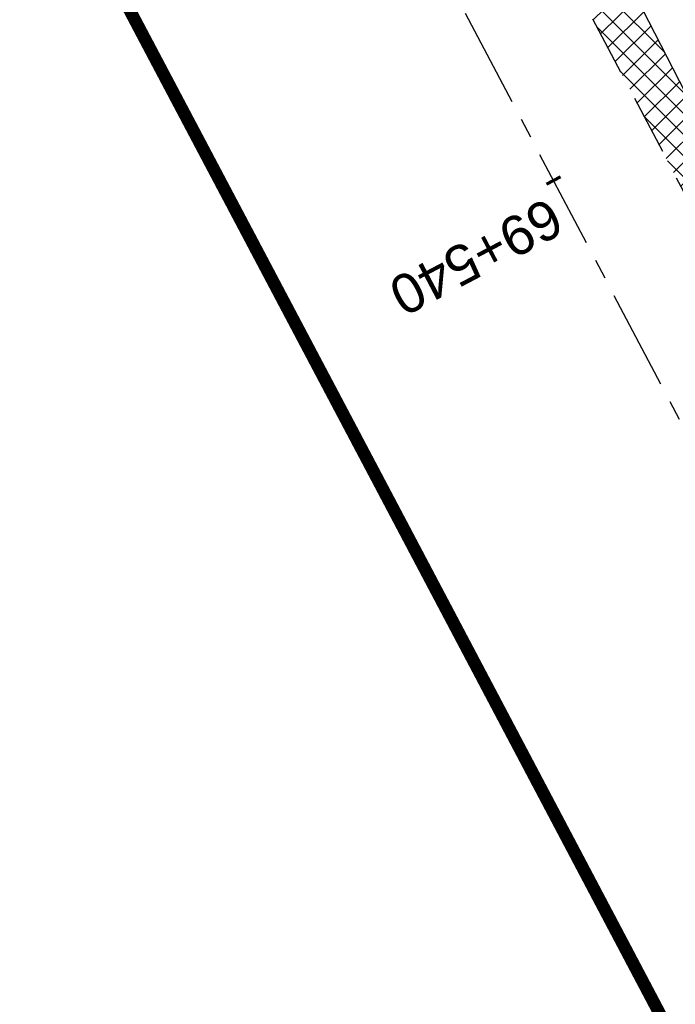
# Model space of a CAD drawing. Header units: metres. Extents: x 7529682 to 7533751, y 5721195 to 5727842.
# Tile 50 of 179: x 7531116 to 7531137, y 5725065 to 5725096. Entities that reach past the tile are written whole.
import ezdxf

# ---------------------------------------------------------------- set-up
doc = ezdxf.new("R2010")
doc.units = ezdxf.units.M
for name, pattern in [('817-dzialki-09-05-04$0$HIDDEN', [0.375, 0.25, -0.125]), ('ACAD_ISO05W100', [33, 24, -3, 0, -3, 0, -3]), ('CENTER', [50.800000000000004, 31.75, -6.35, 6.35, -6.35]), ('HIDDEN', [9.524999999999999, 6.35, -3.175])]:
    doc.linetypes.add(name, pattern=pattern)
for name, color, linetype in [('C-DROGI-SYTUACJA-ETYKIETY', 7, 'Continuous'), ('D-hatch-pobocza', 131, 'Continuous'), ('D-pobocza', 60, 'Continuous')]:
    doc.layers.add(name, color=color, linetype=linetype)
doc.layers.add('D-hatch-ciag-pieszo-rowerowy', color=7, linetype='Continuous', lineweight=13, true_color=0xff9f80)
doc.layers.add('D-LR-etap-III', color=7, linetype='817-dzialki-09-05-04$0$HIDDEN', lineweight=50, true_color=0x00008f)
for name, color, linetype, lineweight in [('D-krawędzie', 3, 'Continuous', 30), ('D-oś', 10, 'CENTER', 30), ('D-pas-drogowy', 7, 'ACAD_ISO05W100', 50)]:
    doc.layers.add(name, color=color, linetype=linetype, lineweight=lineweight)
doc.styles.get("Standard").update_dxf_attribs({"font": 'arial.ttf'})
pattern_1 = [(45, (0, 0), (-0.3367596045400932, 0.3367596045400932), []), (135, (0, 0), (-0.3367596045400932, -0.3367596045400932), [])]

# ---------------------------------------------------------------- blocks, each defined once
blk = doc.blocks.new('AeccTickLine')
at = {"color": 0, "linetype": 'ByBlock', "lineweight": -2}
blk.add_line((0, 1), (-3.673819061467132e-16, -1), dxfattribs=at)

msp = doc.modelspace()

# ---------------------------------------------------------------- hatches: boundary and pattern name
at = {"layer": 'D-hatch-ciag-pieszo-rowerowy'}
h = msp.add_hatch(dxfattribs=at)
h.set_pattern_fill('ANSI37', color=256, scale=0.15, style=0)
h.set_pattern_definition(pattern_1)
h.paths.add_polyline_path([(7531118.164896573, 5725142.89718586), (7531117.076540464, 5725142.281955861), (7531130.341235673, 5725117.669805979, -0.009011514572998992), (7531135.298873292, 5725108.060358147), (7531145.035806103, 5725088.322043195, 0.07528570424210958), (7531150.171491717, 5725080.951451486), (7531151.456638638, 5725079.596189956), (7531152.271576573, 5725080.553420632), (7531151.216595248, 5725081.665959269, -0.07525174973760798), (7531146.082702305, 5725089.032917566), (7531136.397298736, 5725108.66009308, 0.008978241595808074), (7531131.457307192, 5725118.233727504)])
h.paths.add_polyline_path([(7531119.253251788, 5725143.512415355), (7531118.164896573, 5725142.89718586), (7531131.457307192, 5725118.233727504, -0.008978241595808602), (7531136.397298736, 5725108.66009308), (7531146.082702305, 5725089.032917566, 0.07525174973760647), (7531151.216595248, 5725081.665959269), (7531152.271576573, 5725080.553420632), (7531153.086514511, 5725081.510651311), (7531152.261569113, 5725082.380603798, -0.0752173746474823), (7531147.129491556, 5725089.743883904), (7531137.494820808, 5725109.261525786, 0.008944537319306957), (7531132.572709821, 5725118.798885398)])
at = {"layer": 'D-hatch-pobocza'}
h = msp.add_hatch(dxfattribs=at)
h.set_pattern_fill('ANSI37', color=256, scale=0.15, style=0)
h.set_pattern_definition(pattern_1)
h.paths.add_polyline_path([(7531057.009999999, 5725246.72), (7531044.19, 5725271.11), (7531030.969999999, 5725296.42), (7531019.37, 5725318.31), (7531007.54, 5725340.71), (7530994.469999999, 5725365.47), (7530982.58, 5725387.65), (7530971.809999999, 5725408.22), (7530959.96, 5725430.76), (7530944.54, 5725460.14), (7530935.92, 5725477.07), (7530923.099999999, 5725500.31), (7530908, 5725529.49), (7530889.658288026, 5725563.375066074), (7530889.585888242, 5725561.256865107), (7530918.171722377, 5725507.178125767), (7530950.162943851, 5725446.305402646), (7530993.419108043, 5725364.264712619), (7531022.766433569, 5725308.719304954), (7531053.80955549, 5725249.872416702), (7531081.165622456, 5725197.874670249), (7531103.902359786, 5725154.540603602), (7531128.123220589, 5725108.448161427), (7531149.321390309, 5725068.209396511), (7531151.44, 5725067.36), (7531152.004139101, 5725067.286014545), (7531141.2, 5725086.69), (7531129.87, 5725108.78), (7531118.46, 5725130.11), (7531107.389999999, 5725151.39), (7531095.36, 5725174.01), (7531083.61, 5725196.49), (7531071.559999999, 5725218.8)])

# ---------------------------------------------------------------- linework, layer by layer
at = {"layer": 'D-krawędzie', "linetype": 'HIDDEN', "ltscale": 0.3, "flags": 128}
msp.add_lwpolyline([(7530572.009999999, 5726166.06), (7530620.380949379, 5726072.761487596), (7530641.555222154, 5726032.007915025), (7530660.960861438, 5725995.070069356), (7530689.128213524, 5725941.540167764), (7530707.335918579, 5725907.031820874), (7530725.255781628, 5725873.092686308), (7530743.969545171, 5725837.653904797), (7530770.526708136, 5725787.119408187), (7530787.864146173, 5725754.266918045), (7530809.897571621, 5725712.541613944), (7530824.739035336, 5725684.389287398), (7530840.856259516, 5725653.693092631), (7530860.675070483, 5725616.154465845), (7530865.283000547, 5725607.394015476), (7530878.050274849, 5725583.079962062), (7530918.171722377, 5725507.178125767), (7530950.162943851, 5725446.305402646), (7530993.419108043, 5725364.264712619), (7531022.766433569, 5725308.719304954), (7531053.80955549, 5725249.872416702), (7531081.165622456, 5725197.874670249), (7531103.902359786, 5725154.540603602), (7531128.123220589, 5725108.448161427), (7531149.3, 5725068.249999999), (7531167.380094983, 5725033.766927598), (7531197.164745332, 5724976.987689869), (7531228.151004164, 5724918.034426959), (7531253.152837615, 5724870.491119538), (7531286.7961686, 5724806.653565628), (7531306.739858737, 5724768.664832), (7531335.094443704, 5724714.652299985), (7531357.3191504, 5724672.438740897), (7531373.644908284, 5724641.454376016), (7531392.161870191, 5724605.998675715), (7531418.480331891, 5724555.852756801), (7531439.726902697, 5724515.582472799), (7531468.399107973, 5724461.077223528), (7531491.782023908, 5724416.527754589), (7531531.990296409, 5724339.832565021), (7531557.226635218, 5724291.658956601), (7531569.851546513, 5724267.577443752), (7531591.375556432, 5724226.547822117), (7531610.003879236, 5724191.103071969), (7531616.882991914, 5724177.998849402), (7531629.984986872, 5724153.025496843), (7531641.006768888, 5724132.021778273), (7531664.906257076, 5724087.616922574), (7531677.64401952, 5724064.785715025), (7531683.112433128, 5724054.988140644), (7531686.752875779, 5724048.180044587), (7531695.447538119, 5724031.696667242), (7531703.748818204, 5724015.917210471), (7531709.214143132, 5724005.513965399), (7531719.388607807, 5723986.14687362), (7531726.295217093, 5723973.000144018), (7531732.740794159, 5723960.735633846), (7531735.13, 5723956.19)], dxfattribs=at)
at = {"layer": 'D-LR-etap-III', "ltscale": 10, "flags": 128}
msp.add_lwpolyline([(7531750.474471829, 5723895.103125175, 0.4, 0.4, 0), (7531750.505, 5723895.13, 0.4, 0.4, 0), (7531682.71, 5724022.92, 0.4, 0.4, 0), (7531619.177023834, 5724147.203692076, 0.4, 0.4, 0), (7531592.308960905, 5724198.48863389, 0.4, 0.4, 0), (7531553.263875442, 5724272.918564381, 0.4, 0.4, 0), (7531504.019999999, 5724366.79, 0.4, 0.4, 0), (7531482.09, 5724407.62, 0.4, 0.4, 0), (7531412.350402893, 5724541.182759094, 0.4, 0.4, 0), (7531388.463669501, 5724586.929768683, 0.4, 0.4, 0), (7531345.12, 5724669.94, 0.4, 0.4, 0), (7531127.66, 5725081.67, 0.4, 0.4, 0), (7531059.253139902, 5725211.040795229, 0.4, 0.4, 0), (7531008.007244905, 5725307.953830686, 0.4, 0.4, 0), (7530964.181635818, 5725390.835555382, 0.4, 0.4, 0), (7530914.557354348, 5725484.683561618, 0.4, 0.4, 0), (7530865.243241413, 5725577.493975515, 0.4, 0.4, 0), (7530840.085257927, 5725624.058651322, 0.4, 0.4, 0), (7530802.559525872, 5725694.924584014, 0.4, 0.4, 0), (7530755.54, 5725787.51, 0.4, 0.4, 0), (7530708.717810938, 5725876.303221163, 0.4, 0.4, 0), (7530695.12, 5725902.09, 0.4, 0.4, 0), (7530642.91397006, 5726001.07839487, 0.4, 0.4, 0), (7530634.934723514, 5726016.146615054, 0.4, 0.4, 0), (7530610.820000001, 5726061.929999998, 0.4, 0.4, 0), (7530610.820000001, 5726061.929999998, 0.4, 0.4, 0), (7530607.21, 5726063.51, 0.4, 0.4, 0), (7530597.42, 5726080.68, 0.4, 0.4, 0), (7530591.16, 5726088.44, 0.4, 0.4, 0), (7530581.28, 5726107.21, 0.4, 0.4, 0), (7530571.29, 5726130.56, 0.4, 0.4, 0), (7530549.554994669, 5726171.527317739, 0.4, 0.4, 0), (7530531.014309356, 5726206.473807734, 0.4, 0.4, 0), (7530516.461208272, 5726236.016618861, 0.4, 0.4, 0), (7530500.798929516, 5726266.141265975, 0.4, 0.4, 0), (7530491.349999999, 5726283.94, 0.4, 0.4, 0), (7530482.4, 5726303.41, 0.4, 0.4, 0), (7530482.4, 5726303.41, 0.4, 0.4, 0), (7530450.41, 5726357.28, 0.4, 0.4, 0), (7530397.759396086, 5726458.499907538, 0.4, 0.4, 0), (7530334.707815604, 5726583.664702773, 0.4, 0.4, 0), (7530303.939274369, 5726645.167943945, 0.4, 0.4, 0), (7530300.509779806, 5726651.777515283, 0.4, 0.4, 0), (7530289.213532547, 5726671.966724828, 0.4, 0.4, 0), (7530281.54, 5726685.57, 0.4, 0.4, 0), (7530261.37085633, 5726724.163374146, 0.4, 0.4, 0), (7530254.03, 5726738.21, 0.4, 0.4, 0), (7530197.219999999, 5726845.06, 0.4, 0.4, 0), (7530194.71, 5726849.15, 0.4, 0.4, 0), (7530195.92, 5726850.75, 0.4, 0.4, 0), (7530170.546669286, 5726892.961489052, 0.4, 0.4, 0), (7530143.174718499, 5726945.065838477, 0.4, 0.4, 0), (7530105.059999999, 5727018.32, 0.4, 0.4, 0), (7530100.059999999, 5727027.16, 0.4, 0.4, 0), (7530062.318670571, 5727099.625398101, 0.4, 0.4, 0), (7530015.378537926, 5727189.420463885, 0.4, 0.4, 0), (7529983.207960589, 5727250.206596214, 0.4, 0.4, 0), (7529953.284293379, 5727306.74720398, 0.4, 0.4, 0), (7529900.67053443, 5727406.15903814, 0.4, 0.4, 0), (7529890.630239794, 5727425.131178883, 0.4, 0.4, 0), (7529875.155383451, 5727454.426350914, 0.4, 0.4, 0), (7529857.560096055, 5727487.787346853, 0.4, 0.4, 0), (7529835.194401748, 5727530.19312405, 0.4, 0.4, 0), (7529811.740544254, 5727574.662079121, 0.4, 0.4, 0), (7529792.101859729, 5727611.922638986, 0.4, 0.4, 0), (7529768.066117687, 5727657.469613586, 0.4, 0.4, 0), (7529755.210566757, 5727682.131373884, 0.4, 0.4, 0), (7529753.309999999, 5727681.13, 0.4, 0.4, 0), (7529739.21, 5727707.77, 0.4, 0.4, 0), (7529735.394745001, 5727711.251990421, 0.4, 0.4, 0), (7529725.42, 5727730.2, 0.4, 0.4, 0), (7529723.55, 5727729.88, 0.4, 0.4, 0), (7529695.566668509, 5727782.932080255, 0.4, 0.4, 0), (7529717.67971874, 5727794.024357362, 0.4, 0.4, 0), (7529736.274870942, 5727758.647400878, 0.4, 0.4, 0), (7529736.274870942, 5727758.647400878, 0.4, 0.4, 0), (7529744.511003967, 5727750.406106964, 0.4, 0.4, 0), (7529744.511003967, 5727750.406106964, 0.4, 0.4, 0), (7529750.282568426, 5727738.549848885, 0.4, 0.4, 0), (7529777.108510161, 5727687.569424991, 0.4, 0.4, 0), (7529796.51537536, 5727651.329932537, 0.4, 0.4, 0), (7529814.937945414, 5727616.793170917, 0.4, 0.4, 0), (7529839.006722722, 5727572.303976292, 0.4, 0.4, 0), (7529860.617626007, 5727532.509108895, 0.4, 0.4, 0), (7529882.348967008, 5727491.504261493, 0.4, 0.4, 0), (7529904.865139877, 5727449.096370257, 0.4, 0.4, 0), (7529920.747384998, 5727418.884773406, 0.4, 0.4, 0), (7529946.676504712, 5727368.547487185, 0.4, 0.4, 0), (7529972.024701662, 5727320.573310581, 0.4, 0.4, 0), (7529987.740014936, 5727290.153392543, 0.4, 0.4, 0), (7529996.497385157, 5727273.661630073, 0.4, 0.4, 0), (7530017.541471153, 5727234.202689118, 0.4, 0.4, 0), (7530033.053657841, 5727204.864166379, 0.4, 0.4, 0), (7530051.622983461, 5727170.222745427, 0.4, 0.4, 0), (7530069.276612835, 5727137.015751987, 0.4, 0.4, 0), (7530089.385386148, 5727097.533639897, 0.4, 0.4, 0), (7530109.712512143, 5727060.746615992, 0.4, 0.4, 0), (7530136.769722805, 5727011.640131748, 0.4, 0.4, 0), (7530162.446686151, 5726962.743777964, 0.4, 0.4, 0), (7530187.674104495, 5726916.992101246, 0.4, 0.4, 0), (7530207.820739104, 5726879.335323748, 0.4, 0.4, 0), (7530230.625609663, 5726834.518686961, 0.4, 0.4, 0), (7530262.288093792, 5726776.61832811, 0.4, 0.4, 0), (7530277.509672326, 5726760.213143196, 0.4, 0.4, 0), (7530286.036865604, 5726744.106684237, 0.4, 0.4, 0), (7530288.097472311, 5726735.884066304, 0.4, 0.4, 0), (7530290.393870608, 5726725.046963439, 0.4, 0.4, 0), (7530296.17664807, 5726713.582980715, 0.4, 0.4, 0), (7530302.726195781, 5726701.18226779, 0.4, 0.4, 0), (7530325.685047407, 5726657.466383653, 0.4, 0.4, 0), (7530343.243978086, 5726623.648592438, 0.4, 0.4, 0), (7530360.229820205, 5726591.746871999, 0.4, 0.4, 0), (7530383.20855044, 5726548.059469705, 0.4, 0.4, 0), (7530406.017875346, 5726503.605514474, 0.4, 0.4, 0), (7530427.464919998, 5726462.620289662, 0.4, 0.4, 0), (7530447.9278544, 5726424.388014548, 0.4, 0.4, 0), (7530471.126878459, 5726379.920667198, 0.4, 0.4, 0), (7530490.501003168, 5726343.033350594, 0.4, 0.4, 0), (7530509.499458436, 5726306.733076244, 0.4, 0.4, 0), (7530529.890269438, 5726267.244072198, 0.4, 0.4, 0), (7530543.852446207, 5726238.990319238, 0.4, 0.4, 0), (7530554.808897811, 5726218.943990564, 0.4, 0.4, 0), (7530559.027108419, 5726212.223286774, 0.4, 0.4, 0), (7530563.060988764, 5726206.409670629, 0.4, 0.4, 0), (7530566.93354971, 5726200.463543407, 0.4, 0.4, 0), (7530569.771022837, 5726194.901501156, 0.4, 0.4, 0), (7530571.47319415, 5726191.282350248, 0.4, 0.4, 0), (7530572.839142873, 5726188.024533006, 0.4, 0.4, 0), (7530575.295071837, 5726182.034664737, 0.4, 0.4, 0), (7530579.736851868, 5726173.306070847, 0.4, 0.4, 0), (7530583.3, 5726167.41, 0.4, 0.4, 0), (7530593.4, 5726163.33, 0.4, 0.4, 0), (7530598.618375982, 5726155.264489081, 0.4, 0.4, 0), (7530608.258304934, 5726140.497132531, 0.4, 0.4, 0), (7530603.269999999, 5726136.83, 0.4, 0.4, 0), (7530606.53, 5726131.84, 0.4, 0.4, 0), (7530604.239057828, 5726124.21679044, 0.4, 0.4, 0), (7530605.847136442, 5726121.630127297, 0.4, 0.4, 0), (7530608.971611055, 5726116.164124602, 0.4, 0.4, 0), (7530618.114293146, 5726097.791111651, 0.4, 0.4, 0), (7530651.213125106, 5726034.959524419, 0.4, 0.4, 0), (7530670.243741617, 5725998.61095082, 0.4, 0.4, 0), (7530698.075474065, 5725945.952624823, 0.4, 0.4, 0), (7530716.505955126, 5725911.3051464, 0.4, 0.4, 0), (7530735.223454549, 5725875.667401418, 0.4, 0.4, 0), (7530752.504235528, 5725842.154920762, 0.4, 0.4, 0), (7530778.310652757, 5725793.501254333, 0.4, 0.4, 0), (7530797.499961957, 5725756.381811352, 0.4, 0.4, 0), (7530812.518974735, 5725728.28874362, 0.4, 0.4, 0), (7530820.039295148, 5725713.160404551, 0.4, 0.4, 0), (7530822.422446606, 5725710.193574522, 0.4, 0.4, 0), (7530833.154893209, 5725688.800634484, 0.4, 0.4, 0), (7530849.629354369, 5725656.158601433, 0.4, 0.4, 0), (7530867.98290276, 5725621.963939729, 0.4, 0.4, 0), (7530872.629809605, 5725612.88760475, 0.4, 0.4, 0), (7530880.354488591, 5725597.594500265, 0.4, 0.4, 0), (7530883.839446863, 5725593.389159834, 0.4, 0.4, 0), (7530891.782113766, 5725587.763349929, 0.4, 0.4, 0), (7530895.038670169, 5725584.280746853, 0.4, 0.4, 0), (7530897.033644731, 5725580.941110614, 0.4, 0.4, 0), (7530900.951646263, 5725579.945856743, 0.4, 0.4, 0), (7530904.80970798, 5725571.977328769, 0.4, 0.4, 0), (7530903.682362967, 5725568.566434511, 0.4, 0.4, 0), (7530908.900614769, 5725558.844845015, 0.4, 0.4, 0), (7530910.252030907, 5725545.671606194, 0.4, 0.4, 0), (7530912.872986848, 5725538.645543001, 0.4, 0.4, 0), (7530945.278171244, 5725478.464284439, 0.4, 0.4, 0), (7530959.692318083, 5725450.24628822, 0.4, 0.4, 0), (7531002.82670893, 5725368.192370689, 0.4, 0.4, 0), (7531044.703532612, 5725290.314293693, 0.4, 0.4, 0), (7531064.098839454, 5725253.212562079, 0.4, 0.4, 0), (7531083.010253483, 5725216.677517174, 0.4, 0.4, 0), (7531113.013137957, 5725158.465613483, 0.4, 0.4, 0), (7531137.364304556, 5725113.07076138, 0.4, 0.4, 0), (7531150.830830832, 5725086.711759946, 0.4, 0.4, 0), (7531159.745663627, 5725076.640848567, 0.4, 0.4, 0), (7531166.309999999, 5725074.58, 0.4, 0.4, 0), (7531172.29, 5725062.58, 0.4, 0.4, 0), (7531170.589828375, 5725055.605912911, 0.4, 0.4, 0), (7531173.732823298, 5725044.080706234, 0.4, 0.4, 0), (7531215.342008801, 5724964.859648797, 0.4, 0.4, 0), (7531238.054496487, 5724921.684649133, 0.4, 0.4, 0), (7531262.389821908, 5724875.282876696, 0.4, 0.4, 0), (7531295.587160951, 5724811.265731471, 0.4, 0.4, 0), (7531348.487908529, 5724712.362812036, 0.4, 0.4, 0), (7531363.740817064, 5724682.68394264, 0.4, 0.4, 0), (7531366.986905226, 5724675.865317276, 0.4, 0.4, 0), (7531382.541261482, 5724646.110625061, 0.4, 0.4, 0), (7531401.299165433, 5724610.874551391, 0.4, 0.4, 0), (7531428.964837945, 5724558.862274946, 0.4, 0.4, 0), (7531449.111202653, 5724520.397801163, 0.4, 0.4, 0), (7531477.292992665, 5724465.831467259, 0.4, 0.4, 0), (7531500.996290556, 5724421.112506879, 0.4, 0.4, 0), (7531512.121834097, 5724400.549045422, 0.4, 0.4, 0), (7531513.78163794, 5724396.757451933, 0.4, 0.4, 0), (7531526.32, 5724379.39, 0.4, 0.4, 0), (7531566.783642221, 5724302.73628205, 0.4, 0.4, 0), (7531612.277141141, 5724225.610079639, 0.4, 0.4, 0), (7531620.492868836, 5724210.547642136, 0.4, 0.4, 0), (7531631.578040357, 5724196.257865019, 0.4, 0.4, 0), (7531653.484221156, 5724152.433527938, 0.4, 0.4, 0), (7531661.150970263, 5724128.493551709, 0.4, 0.4, 0), (7531673.881448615, 5724101.186377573, 0.4, 0.4, 0), (7531684.690667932, 5724081.184137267, 0.4, 0.4, 0), (7531699.212076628, 5724051.170357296, 0.4, 0.4, 0), (7531704.034088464, 5724040.583605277, 0.4, 0.4, 0), (7531704.034088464, 5724040.583605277, 0.4, 0.4, 0), (7531703.912935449, 5724037.170021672, 0.4, 0.4, 0), (7531736.419851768, 5723969.232086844, 0.4, 0.4, 0), (7531738.285051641, 5723967.699360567, 0.4, 0.4, 0), (7531742.180915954, 5723962.346428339, 0.4, 0.4, 0), (7531744.286141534, 5723958.615526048, 0.4, 0.4, 0), (7531755.393260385, 5723944.192617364, 0.4, 0.4, 0), (7531758.69, 5723936.76, 0.4, 0.4, 0), (7531780.08, 5723929.25, 0.4, 0.4, 0), (7531792.611989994, 5723906.337708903, 0.4, 0.4, 0), (7531792.611989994, 5723906.337708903, 0.4, 0.4, 0), (7531756.962094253, 5723883.055323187, 0.4, 0.4, 0), (7531750.46, 5723895.130000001, 0.4, 0.4, 0), (7531750.46, 5723895.130000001, 0, 0, 0)], format="xyseb", dxfattribs=at)
at = {"layer": 'D-oś', "ltscale": 0.1}
msp.add_lwpolyline([(7531164.280332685, 5725032.141666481), (7531146.201824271, 5725066.621712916), (7531125.025790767, 5725106.818458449), (7531100.803065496, 5725152.914450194), (7531078.067230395, 5725196.24679728), (7531050.712974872, 5725248.241100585), (7531019.671816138, 5725307.084268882), (7530990.323090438, 5725362.632329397), (7530947.065833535, 5725444.675091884), (7530915.075467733, 5725505.546186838), (7530874.953735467, 5725581.448561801)], dxfattribs=at)
at = {"layer": 'D-pas-drogowy', "ltscale": 0.2, "flags": 128}
msp.add_lwpolyline([(7531633.018560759, 5724182.834272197, 0.4, 0.4, 0), (7531617.558899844, 5724211.608162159, 0.4, 0.4, 0), (7531566.783642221, 5724302.73628205, 0.4, 0.4, 0), (7531538.419082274, 5724356.469679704, 0.4, 0.4, 0), (7531526.32, 5724379.39, 0.4, 0.4, 0), (7531516.102085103, 5724393.607319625, 0.4, 0.4, 0.001485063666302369), (7531513.78037409, 5724396.837773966, 0.4, 0.4, 0), (7531501.87, 5724413.41, 0.4, 0.4, 0), (7531474.926107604, 5724464.507896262, 0.4, 0.4, 0), (7531446.200436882, 5724518.992313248, 0.4, 0.4, 0), (7531424.962185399, 5724559.262257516, 0.4, 0.4, 0), (7531398.444460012, 5724609.565801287, 0.4, 0.4, 0), (7531379.647455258, 5724645.216004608, 0.4, 0.4, 0), (7531365.23, 5724672.56, 0.4, 0.4, 0), (7531341.305752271, 5724717.915356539, 0.4, 0.4, 0), (7531312.899996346, 5724771.788898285, 0.4, 0.4, 0), (7531292.590923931, 5724810.306502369, 0.4, 0.4, 0), (7531259.391619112, 5724873.271351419, 0.4, 0.4, 0), (7531233.740401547, 5724921.922582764, 0.4, 0.4, 0), (7531203.072738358, 5724980.092044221, 0.4, 0.4, 0), (7531173.471398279, 5725036.225177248, 0.4, 0.4, 0), (7531168.269999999, 5725046.09, 0.4, 0.4, 0), (7531172.29, 5725062.58, 0.4, 0.4, 0), (7531166.309999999, 5725074.58, 0.4, 0.4, 0), (7531150.32, 5725079.6, 0.4, 0.4, 0), (7531141.5, 5725096.43, 0.4, 0.4, 0), (7531109.311735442, 5725157.814415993, 0.4, 0.4, 0), (7531086.641300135, 5725201.047918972, 0.4, 0.4, 0), (7531059.198258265, 5725253.383662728, 0.4, 0.4, 0), (7531028.206828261, 5725312.48946212, 0.4, 0.4, 0), (7530999.104694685, 5725367.990143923, 0.4, 0.4, 0), (7530956.247527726, 5725449.724815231, 0.4, 0.4, 0), (7530924.397774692, 5725510.463768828, 0.4, 0.4, 0), (7530897.509999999, 5725561.74, 0.4, 0.4, 0), (7530894.46, 5725566.14, 0.4, 0.4, 0), (7530892.16, 5725570.49, 0.4, 0.4, 0), (7530869.362688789, 5725613.307018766, 0.4, 0.4, 0), (7530861.693971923, 5725627.704613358, 0.4, 0.4, 0), (7530852.74, 5725644.52, 0.4, 0.4, 0), (7530831.509999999, 5725684.2, 0.4, 0.4, 0), (7530811.13, 5725722.52, 0.4, 0.4, 0), (7530792.3476413, 5725757.940652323, 0.4, 0.4, 0), (7530768.03, 5725803.8, 0.4, 0.4, 0), (7530748.768542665, 5725840.178507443, 0.4, 0.4, 0), (7530727.7, 5725879.97, 0.4, 0.4, 0), (7530712.0981582, 5725909.54523909, 0.4, 0.4, 0), (7530693.644105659, 5725944.645156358, 0.4, 0.4, 0), (7530665.702224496, 5725997.538976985, 0.4, 0.4, 0), (7530641.759999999, 5726042.88, 0.4, 0.4, 0), (7530616.5, 5726091.48, 0.4, 0.4, 0), (7530604.628439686, 5726114.319880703, 0.4, 0.4, -0.007762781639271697), (7530602.5, 5726118.43, 0.4, 0.4, 0), (7530603.992037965, 5726123.394821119, 0.4, 0.4, 0), (7530606.53, 5726131.84, 0.4, 0.4, 0), (7530603.269999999, 5726136.83, 0.4, 0.4, 0), (7530593.775620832, 5726151.368713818, 0.4, 0.4, 0), (7530590.202637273, 5726156.84001263, 0.4, 0.4, 0), (7530583.3, 5726167.41, 0.4, 0.4, 0), (7530580.578343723, 5726170.427567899, 0.4, 0.4, 0), (7530575.849999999, 5726175.67, 0.4, 0.4, 0), (7530569.009999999, 5726186.66, 0.4, 0.4, 0), (7530562.555322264, 5726199.189409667, 0.4, 0.4, 0), (7530555.67, 5726211.39, 0.4, 0.4, 0), (7530548.29, 5726224.23, 0.4, 0.4, 0), (7530540.58, 5726237.71, 0.4, 0.4, 0), (7530532.679999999, 5726252.65, 0.4, 0.4, 0), (7530524.059999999, 5726269.35, 0.4, 0.4, 0), (7530502.82, 5726309.91, 0.4, 0.4, 0), (7530488.83, 5726336.63, 0.4, 0.4, 0), (7530466.03, 5726380.16, 0.4, 0.4, 0), (7530438.469999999, 5726432.77, 0.4, 0.4, 0), (7530424.53, 5726459.09, 0.4, 0.4, 0), (7530401.63, 5726502.97, 0.4, 0.4, 0), (7530383.38, 5726538.06, 0.4, 0.4, 0), (7530353.969999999, 5726593.52, 0.4, 0.4, 0), (7530338.469999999, 5726622.74, 0.4, 0.4, 0), (7530322.009999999, 5726653.88, 0.4, 0.4, 0), (7530297.54, 5726700.33, 0.4, 0.4, 0), (7530287.38, 5726719.6, 0.4, 0.4, 0), (7530285.94993921, 5726722.315508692, 0.4, 0.4, 0), (7530280.259999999, 5726733.12, 0.4, 0.4, 0), (7530266.73, 5726758.74, 0.4, 0.4, 0), (7530260.42, 5726770.47, 0.4, 0.4, 0), (7530253.25, 5726783.82, 0.4, 0.4, 0), (7530244.95, 5726799.33, 0.4, 0.4, 0), (7530239.389999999, 5726808.49, 0.4, 0.4, 0), (7530238.29, 5726807.9, 0.4, 0.4, 0), (7530218.11, 5726850.67, 0.4, 0.4, 0), (7530175.906646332, 5726928.168028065, 0.4, 0.4, 0), (7530096.679999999, 5727076.15, 0.4, 0.4, 0), (7530094.679999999, 5727079.89, 0.4, 0.4, 0), (7530064.59693469, 5727135.522637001, 0.4, 0.4, 0), (7530046.730970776, 5727168.8921561, 0.4, 0.4, 0), (7530025.803045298, 5727208.461374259, 0.4, 0.4, 0), (7530012.846501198, 5727232.979315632, 0.4, 0.4, 0), (7529994.15, 5727268.45, 0.4, 0.4, 0), (7529981.670868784, 5727291.93018666, 0.4, 0.4, 0), (7529949.889999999, 5727351.73, 0.4, 0.4, 0), (7529924.75, 5727399.03, 0.4, 0.4, 0), (7529915.515824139, 5727417.099754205, 0.4, 0.4, 0), (7529885.83, 5727475.19, 0.4, 0.4, 0), (7529862.559999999, 5727519.97, 0.4, 0.4, 0), (7529852.984923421, 5727538.191086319, 0.4, 0.4, 0), (7529836.513084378, 5727569.51130111, 0.4, 0.4, 0), (7529815.36890814, 5727609.140983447, 0.4, 0.4, 0), (7529792.795203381, 5727651.247499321, 0.4, 0.4, 0), (7529774.199114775, 5727685.858348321, 0.4, 0.4, 0), (7529746.966026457, 5727736.059440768, 0.4, 0.4, 0), (7529733.92, 5727757.62, 0.4, 0.4, 0), (7529708.607472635, 5727806.388536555, 0.4, 0.4, 0), (7529688.491967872, 5727796.344621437, 0.4, 0.4, 0), (7529723.55, 5727729.88, 0.4, 0.4, 0), (7529725.42, 5727730.2, 0.4, 0.4, 0), (7529735.38, 5727711.28, 0.4, 0.4, 0), (7529739.21, 5727707.77, 0.4, 0.4, 0), (7529753.309999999, 5727681.13, 0.4, 0.4, 0), (7529755.178396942, 5727682.114424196, 0.4, 0.4, 0), (7529792.101859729, 5727611.922638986, 0.4, 0.4, 0), (7529811.740544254, 5727574.662079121, 0.4, 0.4, 0), (7529835.194401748, 5727530.19312405, 0.4, 0.4, 0), (7529857.560096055, 5727487.787346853, 0.4, 0.4, 0), (7529875.155383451, 5727454.426350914, 0.4, 0.4, 0), (7529890.630239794, 5727425.131178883, 0.4, 0.4, 0), (7529900.67053443, 5727406.15903814, 0.4, 0.4, 0), (7529953.284293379, 5727306.74720398, 0.4, 0.4, 0), (7529983.207960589, 5727250.206596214, 0.4, 0.4, 0), (7530015.378537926, 5727189.420463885, 0.4, 0.4, 0), (7530062.318670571, 5727099.625398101, 0.4, 0.4, 0), (7530100.059999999, 5727027.16, 0.4, 0.4, 0), (7530105.059999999, 5727018.32, 0.4, 0.4, 0), (7530143.174718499, 5726945.065838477, 0.4, 0.4, 0), (7530170.546669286, 5726892.961489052, 0.4, 0.4, 0), (7530195.92, 5726850.75, 0.4, 0.4, 0), (7530194.71, 5726849.15, 0.4, 0.4, 0), (7530197.219999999, 5726845.06, 0.4, 0.4, 0), (7530254.03, 5726738.21, 0.4, 0.4, 0), (7530261.37085633, 5726724.163374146, 0.4, 0.4, 0), (7530281.54, 5726685.57, 0.4, 0.4, 0), (7530289.213532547, 5726671.966724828, 0.4, 0.4, 0), (7530300.509779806, 5726651.777515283, 0.4, 0.4, 0), (7530303.939274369, 5726645.167943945, 0.4, 0.4, 0), (7530334.707815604, 5726583.664702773, 0.4, 0.4, 0), (7530397.759396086, 5726458.499907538, 0.4, 0.4, 0), (7530450.41, 5726357.28, 0.4, 0.4, 0), (7530482.4, 5726303.41, 0.4, 0.4, 0), (7530483.687990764, 5726301.003383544, 0.4, 0.4, 0), (7530491.349999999, 5726283.94, 0.4, 0.4, 0), (7530512.67, 5726243.78, 0.4, 0.4, 0), (7530529.429999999, 5726209.46, 0.4, 0.4, 0), (7530571.29, 5726130.56, 0.4, 0.4, 0), (7530581.28, 5726107.21, 0.4, 0.4, 0), (7530591.16, 5726088.44, 0.4, 0.4, 0), (7530597.42, 5726080.68, 0.4, 0.4, 0), (7530607.21, 5726063.51, 0.4, 0.4, 0), (7530610.820000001, 5726061.929999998, 0.4, 0.4, 0), (7530634.934723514, 5726016.146615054, 0.4, 0.4, 0), (7530642.91397006, 5726001.07839487, 0.4, 0.4, 0), (7530695.12, 5725902.09, 0.4, 0.4, 0), (7530708.717810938, 5725876.303221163, 0.4, 0.4, 0), (7530755.54, 5725787.51, 0.4, 0.4, 0), (7530802.559525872, 5725694.924584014, 0.4, 0.4, 0), (7530840.085257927, 5725624.058651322, 0.4, 0.4, 0), (7530865.243241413, 5725577.493975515, 0.4, 0.4, 0), (7530914.557354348, 5725484.683561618, 0.4, 0.4, 0), (7530964.181635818, 5725390.835555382, 0.4, 0.4, 0), (7531008.007244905, 5725307.953830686, 0.4, 0.4, 0), (7531059.253139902, 5725211.040795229, 0.4, 0.4, 0), (7531127.66, 5725081.67, 0.4, 0.4, 0), (7531345.12, 5724669.94, 0.4, 0.4, 0), (7531388.463669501, 5724586.929768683, 0.4, 0.4, 0), (7531412.350402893, 5724541.182759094, 0.4, 0.4, 0), (7531482.09, 5724407.62, 0.4, 0.4, 0), (7531504.019999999, 5724366.79, 0.4, 0.4, 0), (7531519.374444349, 5724337.520497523, 0.4, 0.4, 0), (7531563.748815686, 5724252.931583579, 0.4, 0.4, 0), (7531602.175111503, 5724179.681224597, 0.4, 0.4, 0), (7531619.177023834, 5724147.203692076, 0.4, 0.4, 0), (7531625.038493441, 5724135.63500206, 0.4, 0.4, 0), (7531656.796442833, 5724073.31633882, 0.4, 0.4, 0), (7531675.12, 5724037.36, 0.4, 0.4, 0), (7531682.71, 5724022.92, 0.4, 0.4, 0), (7531705.565196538, 5723979.810545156, 0.4, 0.4, 0), (7531736.605941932, 5723921.261514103, 0.4, 0.4, 0), (7531750.46, 5723895.130000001, 0.4, 0.4, 0), (7531740.769999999, 5723886.56, 0.4, 0.4, 0), (7531732.86, 5723885, 0.4, 0.4, 0), (7531722.179999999, 5723887.77, 0.4, 0.4, 0), (7531729.87, 5723862.17, 0.4, 0.4, 0), (7531742.92, 5723861.93, 0.4, 0.4, 0), (7531763.71, 5723859.52, 0.4, 0.4, 0), (7531768.42, 5723854.12, 0.4, 0.4, 0), (7531787.42, 5723817.97, 0.4, 0.4, 0), (7531795.57, 5723809.82, 0.4, 0.4, 0), (7531816.346897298, 5723819.850397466, 0.4, 0.4, 0), (7531816.346897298, 5723819.850397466, 0.4, 0.4, 0), (7531805.059999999, 5723843.23, 0.4, 0.4, 0), (7531803.61, 5723886.23, 0.4, 0.4, 0), (7531803.61, 5723886.23, 0.4, 0.4, 0), (7531780.08, 5723929.25, 0.4, 0.4, 0), (7531758.69, 5723936.76, 0.4, 0.4, 0), (7531749.3590272, 5723946.412126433, 0.4, 0.4, 0), (7531742.71, 5723953.29, 0.4, 0.4, 0), (7531735.177368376, 5723967.877529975, 0.4, 0.4, 0), (7531722.37, 5723992.68, 0.4, 0.4, 0), (7531705.041669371, 5724030.885563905, 0.4, 0.4, 0), (7531699.469999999, 5724043.17, 0.4, 0.4, 0), (7531692.69, 5724058.11, 0.4, 0.4, 0), (7531679.672010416, 5724084.016803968, 0.4, 0.4, 0), (7531674.55, 5724094.21, 0.4, 0.4, 0), (7531666.633166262, 5724114.002855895, 0.4, 0.4, 0), (7531649, 5724153.82, 0.4, 0.4, 0), (7531641.49, 5724149.34, 0.4, 0.4, 0), (7531626.04, 5724179.34, 0.4, 0.4, 0), (7531633.03, 5724182.84, 0, 0, 0)], format="xyseb", dxfattribs=at)
at = {"layer": 'D-pobocza'}
msp.add_lwpolyline([(7531149.321390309, 5725068.209396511), (7531151.44, 5725067.36), (7531152.004139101, 5725067.286014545), (7531141.2, 5725086.69), (7531129.87, 5725108.78), (7531118.46, 5725130.11), (7531107.389999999, 5725151.39), (7531095.36, 5725174.01), (7531083.61, 5725196.49), (7531071.559999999, 5725218.8), (7531057.009999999, 5725246.72), (7531044.19, 5725271.11), (7531030.969999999, 5725296.42), (7531019.37, 5725318.31), (7531007.54, 5725340.71), (7530994.469999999, 5725365.47), (7530982.58, 5725387.65), (7530971.809999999, 5725408.22), (7530959.96, 5725430.76), (7530944.54, 5725460.14), (7530935.92, 5725477.07), (7530923.099999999, 5725500.31), (7530908, 5725529.49), (7530889.658288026, 5725563.375066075)], dxfattribs=at)

# ---------------------------------------------------------------- block references
at = {"layer": 'C-DROGI-SYTUACJA-ETYKIETY', "color": 2, "linetype": 'Continuous', "lineweight": 60, "xscale": 0.25, "yscale": 0.25, "zscale": 0.25, "rotation": 297.7806942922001}
msp.add_blockref('AeccTickLine', (7531133.316307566, 5725091.081243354), dxfattribs=at)

# ---------------------------------------------------------------- texts
at = {"layer": 'C-DROGI-SYTUACJA-ETYKIETY', "color": 2}
msp.add_text('69+540', height=1.25, rotation=207.7806942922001, dxfattribs=at).set_placement((7531133.159313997, 5725090.574683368))

doc.saveas('drawing.dxf')
